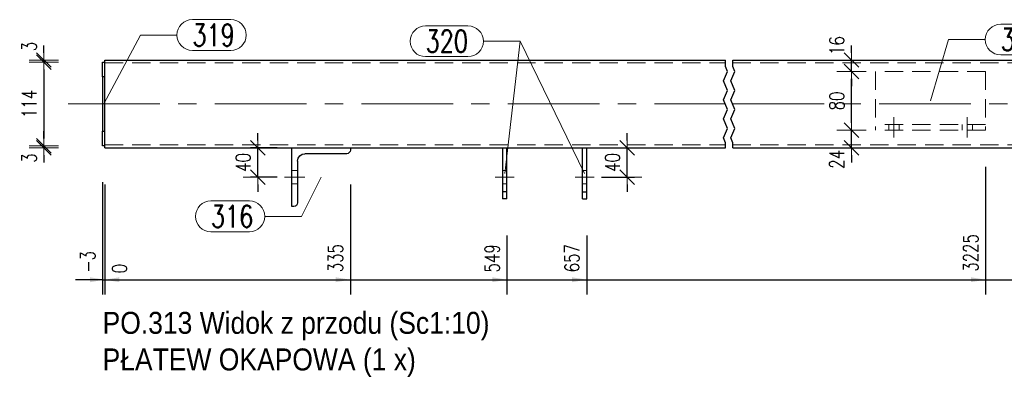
# Model space of a CAD drawing. Header units: millimetres. Extents: x -122 to 731, y 8645 to 9314.
# Tile 3 of 40: x 14 to 148, y 8752 to 8800. Entities that reach past the tile are written whole.
import ezdxf

# ---------------------------------------------------------------- set-up
doc = ezdxf.new("R2010")
doc.units = ezdxf.units.MM
doc.header["$LTSCALE"] = 10
doc.linetypes.add('HIDDEN', pattern=[0.375, 0.25, -0.125])
doc.linetypes.add('MITTE', pattern=[2, 1.25, -0.25, 0.25, -0.25])
doc.layers.get('Defpoints').update_dxf_attribs({"color": 1})
for name, color, linetype, lineweight in [('PS_DIM', 4, 'Continuous', 13), ('PS_Hidden', 2, 'HIDDEN', 9), ('PS_Mid', 5, 'MITTE', 15), ('PS_Pos', 1, 'Continuous', 15), ('PS_Shape', 161, 'Continuous', 30), ('PS_SOLID', 7, 'Continuous', 30), ('PS_TEXT', 3, 'Continuous', 18)]:
    doc.layers.add(name, color=color, linetype=linetype, lineweight=lineweight)
doc.styles.add('gil', font='txt', dxfattribs={"width": 0.9})
doc.styles.add('simplex', font='simplex.shx', dxfattribs={"width": 0.75})
doc.dimstyles.new('1_10_GŁ_DS1-LS10', dxfattribs={"dimtxt": 2, "dimasz": 2, "dimexe": 2, "dimexo": 5, "dimgap": 1, "dimtad": 1, "dimjust": 4, "dimdec": 0, "dimlfac": 10, "dimtxsty": 'simplex', "dimblk1": 'NONE', "dimsah": 1, "dimcen": 2, "dimclrd": 256, "dimclre": 256, "dimclrt": 3, "dimadec": 1, "dimazin": 0, "dimtfac": 1, "dimtdec": 0, "dimtmove": 2, "dimatfit": 3, "dimfxl": 1, "dimarcsym": 0})
doc.dimstyles.new('1_10_PRZ', dxfattribs={"dimtxt": 2, "dimasz": 1, "dimexe": 2, "dimexo": 5, "dimgap": 1, "dimtad": 1, "dimdec": 0, "dimlfac": 10, "dimtxsty": 'simplex', "dimblk": 'dimznak', "dimcen": 2, "dimse1": 1, "dimse2": 1, "dimclrt": 3, "dimadec": 1, "dimazin": 0, "dimtfac": 1, "dimtdec": 0, "dimtix": 1, "dimtmove": 2, "dimatfit": 3, "dimldrblk": 'dim-grot', "dimfxl": 1, "dimarcsym": 0})
doc.dimstyles.new('1_10_SC', dxfattribs={"dimtxt": 2, "dimasz": 1, "dimexe": 1, "dimexo": 1, "dimgap": 1, "dimtad": 1, "dimdec": 0, "dimlfac": 10, "dimtxsty": 'simplex', "dimblk": 'dimznak', "dimcen": 2, "dimclrd": 256, "dimclre": 256, "dimclrt": 3, "dimadec": 1, "dimazin": 0, "dimtfac": 1, "dimtdec": 0, "dimtix": 1, "dimtmove": 2, "dimatfit": 3, "dimldrblk": 'dim-grot', "dimfxl": 1, "dimarcsym": 0})

# ---------------------------------------------------------------- blocks, each defined once
blk = doc.blocks.new('*D240')
at = {"layer": 'Defpoints', "color": 0, "transparency": 16777216}
for p in [(25.15, 8783.2), (25.45, 8782.9), (25.45, 8764.9)]:
    blk.add_point(p, dxfattribs=at)
at = {"layer": 'PS_DIM', "lineweight": -2, "transparency": 16777216}
for p, q in [((25.15, 8778.2), (25.15, 8762.9)), ((25.45, 8777.9), (25.45, 8762.9)), ((25.15, 8764.9), (23.15, 8764.9)), ((25.15, 8764.9), (25.45, 8764.9)), ((27.45, 8764.9), (29.45, 8764.9))]:
    blk.add_line(p, q, dxfattribs=at)
at = {"layer": 'PS_DIM', "transparency": 16777216}
blk.add_solid([(27.45, 8765.23), (27.45, 8764.56), (25.45, 8764.9)], dxfattribs=at)
at = {"layer": 'PS_DIM', "color": 3, "transparency": 16777216, "insert": (23.13, 8767.34), "char_height": 2, "attachment_point": 5, "rotation": 90, "style": 'simplex'}
blk.add_mtext('-3', dxfattribs=at)
blk = doc.blocks.new('_None')
blk = doc.blocks.new('*D241')
at = {"layer": 'Defpoints', "color": 0, "transparency": 16777216}
for p in [(25.45, 8782.9), (25.45, 8782.9), (25.45, 8764.9)]:
    blk.add_point(p, dxfattribs=at)
at = {"layer": 'PS_DIM', "lineweight": -2, "transparency": 16777216}
for p, q in [((25.45, 8777.9), (25.45, 8762.9)), ((25.45, 8777.9), (25.45, 8762.9)), ((23.45, 8764.9), (21.45, 8764.9)), ((25.45, 8764.9), (27.45, 8764.9))]:
    blk.add_line(p, q, dxfattribs=at)
at = {"layer": 'PS_DIM', "transparency": 16777216}
blk.add_solid([(23.45, 8765.23), (23.45, 8764.56), (25.45, 8764.9)], dxfattribs=at)
at = {"layer": 'PS_DIM', "color": 3, "transparency": 16777216, "insert": (27.47, 8766.42), "char_height": 2, "attachment_point": 5, "rotation": 90, "style": 'simplex'}
blk.add_mtext('0', dxfattribs=at)
blk = doc.blocks.new('*D242')
at = {"layer": 'Defpoints', "color": 0, "transparency": 16777216}
for p in [(25.45, 8782.9), (58.95, 8782.9), (58.95, 8764.9)]:
    blk.add_point(p, dxfattribs=at)
at = {"layer": 'PS_DIM', "lineweight": -2, "transparency": 16777216}
for p, q in [((25.45, 8777.9), (25.45, 8762.9)), ((58.95, 8777.9), (58.95, 8762.9)), ((25.45, 8764.9), (56.95, 8764.9))]:
    blk.add_line(p, q, dxfattribs=at)
at = {"layer": 'PS_DIM', "transparency": 16777216}
blk.add_solid([(56.95, 8765.23), (56.95, 8764.56), (58.95, 8764.9)], dxfattribs=at)
at = {"layer": 'PS_DIM', "color": 3, "transparency": 16777216, "insert": (56.93, 8767.84), "char_height": 2, "attachment_point": 5, "rotation": 90, "style": 'simplex'}
blk.add_mtext('335', dxfattribs=at)
blk = doc.blocks.new('*D243')
at = {"layer": 'Defpoints', "color": 0, "transparency": 16777216}
for p in [(25.45, 8782.9), (80.3, 8775.94), (80.3, 8764.9)]:
    blk.add_point(p, dxfattribs=at)
at = {"layer": 'PS_DIM', "lineweight": -2, "transparency": 16777216}
for p, q in [((25.45, 8777.9), (25.45, 8762.9)), ((80.3, 8770.94), (80.3, 8762.9)), ((25.45, 8764.9), (78.3, 8764.9))]:
    blk.add_line(p, q, dxfattribs=at)
at = {"layer": 'PS_DIM', "transparency": 16777216}
blk.add_solid([(78.3, 8765.23), (78.3, 8764.56), (80.3, 8764.9)], dxfattribs=at)
at = {"layer": 'PS_DIM', "color": 3, "transparency": 16777216, "insert": (78.28, 8767.81), "char_height": 2, "attachment_point": 5, "rotation": 90, "style": 'simplex'}
blk.add_mtext('549', dxfattribs=at)
blk = doc.blocks.new('*D244')
at = {"layer": 'Defpoints', "color": 0, "transparency": 16777216}
for p in [(25.45, 8782.9), (91.2, 8775.94), (91.2, 8764.9)]:
    blk.add_point(p, dxfattribs=at)
at = {"layer": 'PS_DIM', "lineweight": -2, "transparency": 16777216}
for p, q in [((25.45, 8777.9), (25.45, 8762.9)), ((91.2, 8770.94), (91.2, 8762.9)), ((25.45, 8764.9), (89.2, 8764.9))]:
    blk.add_line(p, q, dxfattribs=at)
at = {"layer": 'PS_DIM', "transparency": 16777216}
blk.add_solid([(89.2, 8765.23), (89.2, 8764.56), (91.2, 8764.9)], dxfattribs=at)
at = {"layer": 'PS_DIM', "color": 3, "transparency": 16777216, "insert": (89.18, 8767.84), "char_height": 2, "attachment_point": 5, "rotation": 90, "style": 'simplex'}
blk.add_mtext('657', dxfattribs=at)
blk = doc.blocks.new('*D245')
at = {"layer": 'Defpoints', "color": 0, "transparency": 16777216}
for p in [(145.6, 8785.31), (25.45, 8782.9), (145.6, 8764.9)]:
    blk.add_point(p, dxfattribs=at)
at = {"layer": 'PS_DIM', "lineweight": -2, "transparency": 16777216}
for p, q in [((145.6, 8780.31), (145.6, 8762.9)), ((25.45, 8777.9), (25.45, 8762.9)), ((25.45, 8764.9), (143.6, 8764.9))]:
    blk.add_line(p, q, dxfattribs=at)
at = {"layer": 'PS_DIM', "transparency": 16777216}
blk.add_solid([(143.6, 8765.23), (143.6, 8764.56), (145.6, 8764.9)], dxfattribs=at)
at = {"layer": 'PS_DIM', "color": 3, "transparency": 16777216, "insert": (143.58, 8768.56), "char_height": 2, "attachment_point": 5, "rotation": 90, "style": 'simplex'}
blk.add_mtext('3225', dxfattribs=at)
blk = doc.blocks.new('*D246')
at = {"layer": 'Defpoints', "color": 0, "transparency": 16777216}
for p in [(25.45, 8782.9), (186.2, 8775.94), (186.2, 8764.9)]:
    blk.add_point(p, dxfattribs=at)
at = {"layer": 'PS_DIM', "lineweight": -2, "transparency": 16777216}
for p, q in [((25.45, 8777.9), (25.45, 8762.9)), ((186.2, 8770.94), (186.2, 8762.9)), ((25.45, 8764.9), (184.2, 8764.9))]:
    blk.add_line(p, q, dxfattribs=at)
at = {"layer": 'PS_DIM', "transparency": 16777216}
blk.add_solid([(184.2, 8765.23), (184.2, 8764.56), (186.2, 8764.9)], dxfattribs=at)
at = {"layer": 'PS_DIM', "color": 3, "transparency": 16777216, "insert": (184.18, 8768.42), "char_height": 2, "attachment_point": 5, "rotation": 90, "style": 'simplex'}
blk.add_mtext('4918', dxfattribs=at)
blk = doc.blocks.new('*D247')
at = {"layer": 'Defpoints', "color": 0, "transparency": 16777216}
for p in [(25.45, 8782.9), (197.1, 8775.94), (197.1, 8764.9)]:
    blk.add_point(p, dxfattribs=at)
at = {"layer": 'PS_DIM', "lineweight": -2, "transparency": 16777216}
for p, q in [((25.45, 8777.9), (25.45, 8762.9)), ((197.1, 8770.94), (197.1, 8762.9)), ((25.45, 8764.9), (195.1, 8764.9))]:
    blk.add_line(p, q, dxfattribs=at)
at = {"layer": 'PS_DIM', "transparency": 16777216}
blk.add_solid([(195.1, 8765.23), (195.1, 8764.56), (197.1, 8764.9)], dxfattribs=at)
at = {"layer": 'PS_DIM', "color": 3, "transparency": 16777216, "insert": (195.08, 8768.56), "char_height": 2, "attachment_point": 5, "rotation": 90, "style": 'simplex'}
blk.add_mtext('5027', dxfattribs=at)
blk = doc.blocks.new('*D248')
at = {"layer": 'Defpoints', "color": 0, "transparency": 16777216}
for p in [(25.45, 8782.9), (246.91, 8782.9), (246.91, 8764.9)]:
    blk.add_point(p, dxfattribs=at)
at = {"layer": 'PS_DIM', "lineweight": -2, "transparency": 16777216}
for p, q in [((25.45, 8777.9), (25.45, 8762.9)), ((246.91, 8777.9), (246.91, 8762.9)), ((25.45, 8764.9), (244.91, 8764.9))]:
    blk.add_line(p, q, dxfattribs=at)
at = {"layer": 'PS_DIM', "transparency": 16777216}
blk.add_solid([(244.91, 8765.23), (244.91, 8764.56), (246.91, 8764.9)], dxfattribs=at)
at = {"layer": 'PS_DIM', "color": 3, "transparency": 16777216, "insert": (244.89, 8768.56), "char_height": 2, "attachment_point": 5, "rotation": 90, "style": 'simplex'}
blk.add_mtext('6235', dxfattribs=at)
blk = doc.blocks.new('*D249')
at = {"layer": 'Defpoints', "color": 0, "transparency": 16777216}
for p in [(25.45, 8782.9), (287.61, 8782.9), (287.61, 8764.9)]:
    blk.add_point(p, dxfattribs=at)
at = {"layer": 'PS_DIM', "lineweight": -2, "transparency": 16777216}
for p, q in [((25.45, 8777.9), (25.45, 8762.9)), ((287.61, 8777.9), (287.61, 8762.9)), ((25.45, 8764.9), (285.61, 8764.9))]:
    blk.add_line(p, q, dxfattribs=at)
at = {"layer": 'PS_DIM', "transparency": 16777216}
blk.add_solid([(285.61, 8765.23), (285.61, 8764.56), (287.61, 8764.9)], dxfattribs=at)
at = {"layer": 'PS_DIM', "color": 3, "transparency": 16777216, "insert": (285.59, 8768.56), "char_height": 2, "attachment_point": 5, "rotation": 90, "style": 'simplex'}
blk.add_mtext('7640', dxfattribs=at)
blk = doc.blocks.new('*D250')
at = {"layer": 'Defpoints', "color": 0, "transparency": 16777216}
for p in [(25.45, 8782.9), (288.81, 8777.9), (288.81, 8764.9)]:
    blk.add_point(p, dxfattribs=at)
at = {"layer": 'PS_DIM', "lineweight": -2, "transparency": 16777216}
for p, q in [((25.45, 8777.9), (25.45, 8762.9)), ((288.81, 8772.9), (288.81, 8762.9)), ((25.45, 8764.9), (286.81, 8764.9))]:
    blk.add_line(p, q, dxfattribs=at)
at = {"layer": 'PS_DIM', "transparency": 16777216}
blk.add_solid([(286.81, 8765.23), (286.81, 8764.56), (288.81, 8764.9)], dxfattribs=at)
at = {"layer": 'PS_DIM', "color": 3, "transparency": 16777216, "insert": (290.83, 8768.56), "char_height": 2, "attachment_point": 5, "rotation": 90, "style": 'simplex'}
blk.add_mtext('7652', dxfattribs=at)
blk = doc.blocks.new('dimznak')
at = {"color": 0}
for points in [[(0, 2), (0, -2)], [(-2, 0), (2, 0)]]:
    blk.add_lwpolyline(points, dxfattribs=at)
at = {"color": 2}
blk.add_lwpolyline([(1, 1), (-1, -1)], dxfattribs=at)
blk = doc.blocks.new('*D251')
at = {"layer": 'Defpoints', "color": 0, "transparency": 16777216}
for p in [(46.33, 8782.9), (49.95, 8782.9), (49.95, 8778.9)]:
    blk.add_point(p, dxfattribs=at)
at = {"layer": 'PS_DIM', "lineweight": -2, "transparency": 16777216}
for p, q in [((46.33, 8783.9), (46.33, 8784.9)), ((48.95, 8782.9), (45.33, 8782.9)), ((46.33, 8778.9), (46.33, 8782.9)), ((48.95, 8778.9), (45.33, 8778.9)), ((46.33, 8777.9), (46.33, 8776.9))]:
    blk.add_line(p, q, dxfattribs=at)
for p, rotation in [((46.33, 8782.9), 270), ((46.33, 8778.9), 90)]:
    blk.add_blockref('dimznak', p, dxfattribs=dict(at, rotation=rotation))
at = {"layer": 'PS_DIM', "color": 3, "transparency": 16777216, "insert": (44.33, 8780.9), "char_height": 2, "attachment_point": 5, "rotation": 90, "style": 'simplex'}
blk.add_mtext('40', dxfattribs=at)
blk = doc.blocks.new('dim-grot')
blk.add_hatch(color=256).paths.add_polyline_path([(0, 0), (-2, 0.5), (-2, -0.5)])
blk.add_lwpolyline([(0, 0), (-2, 0.5), (-2, -0.5), (0, 0)])
blk = doc.blocks.new('*D252')
at = {"layer": 'Defpoints', "color": 0, "transparency": 16777216}
for p in [(93.52, 8782.9), (96.7, 8782.9), (92.2, 8778.9)]:
    blk.add_point(p, dxfattribs=at)
at = {"layer": 'PS_DIM', "lineweight": -2, "transparency": 16777216}
for p, q in [((96.7, 8783.9), (96.7, 8784.9)), ((94.52, 8782.9), (97.7, 8782.9)), ((96.7, 8778.9), (96.7, 8782.9)), ((93.2, 8778.9), (97.7, 8778.9)), ((96.7, 8777.9), (96.7, 8776.9))]:
    blk.add_line(p, q, dxfattribs=at)
for p, rotation in [((96.7, 8782.9), 270), ((96.7, 8778.9), 90)]:
    blk.add_blockref('dimznak', p, dxfattribs=dict(at, rotation=rotation))
at = {"layer": 'PS_DIM', "color": 3, "transparency": 16777216, "insert": (94.7, 8780.9), "char_height": 2, "attachment_point": 5, "rotation": 90, "style": 'simplex'}
blk.add_mtext('40', dxfattribs=at)
blk = doc.blocks.new('*D253')
at = {"layer": 'Defpoints', "color": 0, "transparency": 16777216}
for p in [(127.31, 8785.31), (130.6, 8785.31), (129.5, 8782.9)]:
    blk.add_point(p, dxfattribs=at)
at = {"layer": 'PS_DIM', "color": 0, "lineweight": -2, "transparency": 16777216}
for p, q in [((127.31, 8786.31), (127.31, 8787.31)), ((127.31, 8782.9), (127.31, 8785.31)), ((127.31, 8781.9), (127.31, 8780.9))]:
    blk.add_line(p, q, dxfattribs=at)
for p, rotation in [((127.31, 8785.31), 270), ((127.31, 8782.9), 90)]:
    blk.add_blockref('dimznak', p, dxfattribs=dict(at, rotation=rotation))
at = {"layer": 'PS_DIM', "color": 3, "transparency": 16777216, "insert": (125.31, 8781.33), "char_height": 2, "attachment_point": 5, "rotation": 90, "style": 'simplex'}
blk.add_mtext('24', dxfattribs=at)
blk = doc.blocks.new('*D254')
at = {"layer": 'Defpoints', "color": 0, "transparency": 16777216}
for p in [(127.31, 8793.31), (130.6, 8793.31), (130.6, 8785.31)]:
    blk.add_point(p, dxfattribs=at)
at = {"layer": 'PS_DIM', "color": 0, "lineweight": -2, "transparency": 16777216}
blk.add_line((127.31, 8786.31), (127.31, 8792.31), dxfattribs=at)
for p, rotation in [((127.31, 8793.31), 90), ((127.31, 8785.31), 270)]:
    blk.add_blockref('dimznak', p, dxfattribs=dict(at, rotation=rotation))
at = {"layer": 'PS_DIM', "color": 3, "transparency": 16777216, "insert": (125.31, 8789.31), "char_height": 2, "attachment_point": 5, "rotation": 90, "style": 'simplex'}
blk.add_mtext('80', dxfattribs=at)
blk = doc.blocks.new('*D255')
at = {"layer": 'Defpoints', "color": 0, "transparency": 16777216}
for p in [(127.31, 8794.9), (130.22, 8794.9), (130.6, 8793.31)]:
    blk.add_point(p, dxfattribs=at)
at = {"layer": 'PS_DIM', "color": 0, "lineweight": -2, "transparency": 16777216}
for p, q in [((127.31, 8795.9), (127.31, 8796.9)), ((127.31, 8793.31), (127.31, 8794.9)), ((127.31, 8792.31), (127.31, 8791.31))]:
    blk.add_line(p, q, dxfattribs=at)
for p, rotation in [((127.31, 8794.9), 270), ((127.31, 8793.31), 90)]:
    blk.add_blockref('dimznak', p, dxfattribs=dict(at, rotation=rotation))
at = {"layer": 'PS_DIM', "color": 3, "transparency": 16777216, "insert": (125.31, 8796.87), "char_height": 2, "attachment_point": 5, "rotation": 90, "style": 'simplex'}
blk.add_mtext('16', dxfattribs=at)
blk = doc.blocks.new('*D338')
at = {"layer": 'Defpoints', "color": 0, "transparency": 16777216}
for p in [(25.45, 8794.9), (17.15, 8794.6), (25.45, 8794.6)]:
    blk.add_point(p, dxfattribs=at)
at = {"layer": 'PS_DIM', "color": 0, "lineweight": -2, "transparency": 16777216}
for p, q in [((17.15, 8795.9), (17.15, 8796.9)), ((17.15, 8794.9), (17.15, 8794.6)), ((17.15, 8793.6), (17.15, 8792.6))]:
    blk.add_line(p, q, dxfattribs=at)
for p, rotation in [((17.15, 8794.9), 270), ((17.15, 8794.6), 90)]:
    blk.add_blockref('dimznak', p, dxfattribs=dict(at, rotation=rotation))
at = {"layer": 'PS_DIM', "color": 3, "transparency": 16777216, "insert": (15.15, 8796.74), "char_height": 2, "attachment_point": 5, "rotation": 90, "style": 'simplex'}
blk.add_mtext('3', dxfattribs=at)
blk = doc.blocks.new('*D339')
at = {"layer": 'Defpoints', "color": 0, "transparency": 16777216}
for p in [(25.45, 8794.6), (17.15, 8783.2), (25.15, 8783.2)]:
    blk.add_point(p, dxfattribs=at)
at = {"layer": 'PS_DIM', "color": 0, "lineweight": -2, "transparency": 16777216}
blk.add_line((17.15, 8793.6), (17.15, 8784.2), dxfattribs=at)
for p, rotation in [((17.15, 8794.6), 90), ((17.15, 8783.2), 270)]:
    blk.add_blockref('dimznak', p, dxfattribs=dict(at, rotation=rotation))
at = {"layer": 'PS_DIM', "color": 3, "transparency": 16777216, "insert": (15.15, 8788.9), "char_height": 2, "attachment_point": 5, "rotation": 90, "style": 'simplex'}
blk.add_mtext('114', dxfattribs=at)
blk = doc.blocks.new('*D340')
at = {"layer": 'Defpoints', "color": 0, "transparency": 16777216}
for p in [(17.15, 8782.9), (25.15, 8783.2), (25.45, 8782.9)]:
    blk.add_point(p, dxfattribs=at)
at = {"layer": 'PS_DIM', "color": 0, "lineweight": -2, "transparency": 16777216}
for p, q in [((17.15, 8784.2), (17.15, 8785.2)), ((17.15, 8783.2), (17.15, 8782.9)), ((17.15, 8781.9), (17.15, 8780.9))]:
    blk.add_line(p, q, dxfattribs=at)
for p, rotation in [((17.15, 8783.2), 270), ((17.15, 8782.9), 90)]:
    blk.add_blockref('dimznak', p, dxfattribs=dict(at, rotation=rotation))
at = {"layer": 'PS_DIM', "color": 3, "transparency": 16777216, "insert": (15.15, 8781.5), "char_height": 2, "attachment_point": 5, "rotation": 90, "style": 'simplex'}
blk.add_mtext('3', dxfattribs=at)
blk = doc.blocks.new('*X440')
at = {"color": 1}
for p, q in [((110.1, 8794), (110.1, 8794.9)), ((111.1, 8794), (111.1, 8794.9)), ((110.38, 8793.35), (110.1, 8794)), ((111.38, 8793.35), (111.1, 8794)), ((109.83, 8792.05), (110.38, 8793.35)), ((110.83, 8792.05), (111.38, 8793.35)), ((110.38, 8790.75), (109.83, 8792.05)), ((109.83, 8789.45), (110.38, 8790.75)), ((111.38, 8790.75), (110.83, 8792.05)), ((110.83, 8789.45), (111.38, 8790.75)), ((110.38, 8788.15), (109.83, 8789.45)), ((111.38, 8788.15), (110.83, 8789.45)), ((109.83, 8786.85), (110.38, 8788.15)), ((110.83, 8786.85), (111.38, 8788.15)), ((110.38, 8785.55), (109.83, 8786.85)), ((111.38, 8785.55), (110.83, 8786.85)), ((109.83, 8784.25), (110.38, 8785.55)), ((110.83, 8784.25), (111.38, 8785.55)), ((110.1, 8783.6), (109.83, 8784.25)), ((111.1, 8783.6), (110.83, 8784.25)), ((110.1, 8782.9), (110.1, 8783.6)), ((111.1, 8782.9), (111.1, 8783.6))]:
    blk.add_line(p, q, dxfattribs=at)
at = {"layer": 'PS_Hidden', "color": 2, "linetype": 'HIDDEN'}
for p, q in [((25.45, 8794.5), (110.1, 8794.5)), ((111.1, 8794.5), (165.1, 8794.5)), ((130.6, 8793.31), (130.6, 8785.31)), ((145.6, 8793.31), (130.6, 8793.31)), ((145.6, 8793.31), (145.6, 8785.31)), ((145.6, 8786.11), (130.6, 8786.11)), ((132.4, 8786.11), (132.4, 8785.31)), ((133.8, 8786.11), (133.8, 8785.31)), ((142.4, 8786.11), (142.4, 8785.31)), ((143.8, 8786.11), (143.8, 8785.31)), ((145.6, 8785.31), (130.6, 8785.31)), ((25.45, 8783.3), (110.1, 8783.3)), ((111.1, 8783.3), (165.1, 8783.3)), ((51.75, 8779.8), (50.95, 8779.8)), ((80.3, 8779.8), (79.7, 8779.8)), ((90.6, 8779.8), (91.2, 8779.8)), ((51.75, 8778), (50.95, 8778)), ((80.3, 8778), (79.7, 8778)), ((90.6, 8778), (91.2, 8778))]:
    blk.add_line(p, q, dxfattribs=at)
at = {"layer": 'PS_Mid', "color": 5, "linetype": 'MITTE'}
for p, q in [((20.45, 8788.9), (110.1, 8788.9)), ((111.1, 8788.9), (165.1, 8788.9)), ((133.1, 8784.31), (133.1, 8787.11)), ((143.1, 8784.31), (143.1, 8787.11)), ((49.95, 8778.9), (52.75, 8778.9)), ((49.95, 8778.9), (52.75, 8778.9)), ((78.7, 8778.9), (81.3, 8778.9)), ((92.2, 8778.9), (89.6, 8778.9))]:
    blk.add_line(p, q, dxfattribs=at)
at = {"layer": 'PS_SOLID', "color": 7, "linetype": 'Continuous'}
for p, q in [((25.45, 8782.9), (25.45, 8794.9)), ((25.45, 8794.9), (110.1, 8794.9)), ((111.1, 8794.9), (165.1, 8794.9)), ((25.15, 8792.6), (25.15, 8794.6)), ((25.15, 8794.6), (25.45, 8794.6)), ((25.15, 8792.6), (25.15, 8785.2)), ((25.45, 8792.6), (25.15, 8792.6)), ((25.15, 8783.2), (25.15, 8785.2)), ((25.15, 8785.2), (25.45, 8785.2)), ((25.45, 8783.2), (25.15, 8783.2)), ((25.45, 8782.9), (79.7, 8782.9)), ((50.95, 8774.9), (50.95, 8782.9)), ((58.95, 8782.9), (58.95, 8782.6)), ((79.7, 8782.9), (79.7, 8776.89)), ((79.7, 8782.9), (80.3, 8782.9)), ((80.3, 8776.89), (80.3, 8782.9)), ((80.3, 8782.9), (90.6, 8782.9)), ((90.6, 8776.89), (90.6, 8782.9)), ((90.6, 8782.9), (91.2, 8782.9)), ((91.2, 8776.89), (91.2, 8782.9)), ((91.2, 8782.9), (110.1, 8782.9)), ((111.1, 8782.9), (165.1, 8782.9)), ((58.45, 8782.1), (52.75, 8782.1)), ((51.75, 8781.1), (51.75, 8775.4)), ((79.7, 8776.89), (79.7, 8775.94)), ((80.3, 8776.89), (79.7, 8776.89)), ((80.3, 8775.94), (80.3, 8776.89)), ((90.6, 8776.89), (91.2, 8776.89)), ((90.6, 8775.94), (90.6, 8776.89)), ((91.2, 8775.94), (91.2, 8776.89)), ((51.25, 8774.9), (50.95, 8774.9)), ((80.3, 8775.94), (79.7, 8775.94)), ((90.6, 8775.94), (91.2, 8775.94))]:
    blk.add_line(p, q, dxfattribs=at)
at = {"layer": 'PS_SOLID', "extrusion": (0, 0, -1)}
for centre, radius, start, end in [((-52.75, 8781.1), 1, 0, 90), ((-58.45, 8782.6), 0.5, 180, 270), ((-51.25, 8775.4), 0.5, 180, 270)]:
    blk.add_arc(centre, radius, start, end, dxfattribs=at)
blk = doc.blocks.new('*X444')
at = {"color": 1}
for p, q in [((147.66, 8799.79), (153.02, 8799.79)), ((138.1, 8789.31), (140.56, 8797.69)), ((140.56, 8797.69), (145.56, 8797.69)), ((147.66, 8795.59), (153.02, 8795.59))]:
    blk.add_line(p, q, dxfattribs=at)
for centre, start, end in [((147.66, 8797.69), 90, 270), ((153.02, 8797.69), 270, 90)]:
    blk.add_arc(centre, 2.1, start, end, dxfattribs=at)
at = {"color": 2, "style": 'simplex', "width": 0.75}
blk.add_text('315', height=3, dxfattribs=at).set_placement((147.66, 8796.19))
blk = doc.blocks.new('*X445')
at = {"color": 1}
for p, q in [((54.95, 8778.9), (52.27, 8773.55)), ((39.92, 8775.65), (45.17, 8775.65)), ((47.27, 8773.55), (52.27, 8773.55)), ((39.92, 8771.45), (45.17, 8771.45))]:
    blk.add_line(p, q, dxfattribs=at)
for centre, start, end in [((39.92, 8773.55), 90, 270), ((45.17, 8773.55), 270, 90)]:
    blk.add_arc(centre, 2.1, start, end, dxfattribs=at)
at = {"color": 2, "style": 'simplex', "width": 0.75}
blk.add_text('316', height=3, dxfattribs=at).set_placement((39.92, 8772.05))
blk = doc.blocks.new('*X446')
at = {"color": 1}
for p, q in [((69.21, 8799.56), (74.99, 8799.56)), ((77.09, 8797.46), (82.09, 8797.46)), ((80, 8779.42), (82.09, 8797.46)), ((69.21, 8795.36), (74.99, 8795.36))]:
    blk.add_line(p, q, dxfattribs=at)
for centre, start, end in [((69.21, 8797.46), 90, 270), ((74.99, 8797.46), 270, 90)]:
    blk.add_arc(centre, 2.1, start, end, dxfattribs=at)
at = {"color": 2, "style": 'simplex', "width": 0.75}
blk.add_text('320', height=3, dxfattribs=at).set_placement((69.21, 8795.96))
blk = doc.blocks.new('*X447')
at = {"color": 1}
for p, q in [((69.21, 8799.56), (74.99, 8799.56)), ((77.09, 8797.46), (82.09, 8797.46)), ((90.9, 8779.42), (82.09, 8797.46)), ((69.21, 8795.36), (74.99, 8795.36))]:
    blk.add_line(p, q, dxfattribs=at)
for centre, start, end in [((69.21, 8797.46), 90, 270), ((74.99, 8797.46), 270, 90)]:
    blk.add_arc(centre, 2.1, start, end, dxfattribs=at)
at = {"color": 2, "style": 'simplex', "width": 0.75}
blk.add_text('320', height=3, dxfattribs=at).set_placement((69.21, 8795.96))
blk = doc.blocks.new('*X448')
at = {"color": 1}
for p, q in [((37.4, 8800.41), (42.65, 8800.41)), ((25.3, 8788.9), (30.3, 8798.31)), ((30.3, 8798.31), (35.3, 8798.31)), ((37.4, 8796.21), (42.65, 8796.21))]:
    blk.add_line(p, q, dxfattribs=at)
for centre, start, end in [((37.4, 8798.31), 90, 270), ((42.65, 8798.31), 270, 90)]:
    blk.add_arc(centre, 2.1, start, end, dxfattribs=at)
at = {"color": 2, "style": 'simplex', "width": 0.75}
blk.add_text('319', height=3, dxfattribs=at).set_placement((37.4, 8796.81))
blk = doc.blocks.new('*X451')
at = {"color": 3, "style": 'gil', "width": 0.9}
for s, p in [('PO.313 Widok z przodu (Sc1:10)', (25.15, 8757.51)), ('PŁATEW OKAPOWA (1 x)', (25.15, 8752.51))]:
    blk.add_text(s, height=3, dxfattribs=at).set_placement(p)

msp = doc.modelspace()

# ---------------------------------------------------------------- block references
at = {"layer": 'PS_Pos'}
for name in ['*X448', '*X446', '*X447', '*X444', '*X445']:
    msp.add_blockref(name, (0, 0), dxfattribs=at)
at = {"layer": 'PS_Shape', "color": 232}
msp.add_blockref('*X440', (0, 0), dxfattribs=at)
at = {"layer": 'PS_TEXT'}
msp.add_blockref('*X451', (0, 0), dxfattribs=at)

# ---------------------------------------------------------------- dimensions: what is measured, and where the dimension line sits
at = {"layer": 'PS_DIM'}
for base, p1, p2, picture, middle in [((17.15, 8794.6), (25.45, 8794.9), (25.45, 8794.6), '*D338', (15.15, 8796.74)), ((127.31, 8794.9), (130.6, 8793.31), (130.22, 8794.9), '*D255', (125.31, 8796.87)), ((127.31, 8785.31), (129.5, 8782.9), (130.6, 8785.31), '*D253', (125.31, 8781.33)), ((17.15, 8782.9), (25.15, 8783.2), (25.45, 8782.9), '*D340', (15.15, 8781.5))]:
    dim = msp.add_linear_dim(base=base, p1=p1, p2=p2, angle=90, dimstyle='1_10_PRZ', dxfattribs=at)
    dim.commit()
    dim.dimension.update_dxf_attribs({"geometry": picture, "text_midpoint": middle, "dimtype": 128})
for base, p1, p2, dimstyle, picture, middle in [((17.15, 8783.2), (25.45, 8794.6), (25.15, 8783.2), '1_10_PRZ', '*D339', (15.15, 8788.9)), ((127.31, 8793.31), (130.6, 8785.31), (130.6, 8793.31), '1_10_PRZ', '*D254', (125.31, 8789.31)), ((46.33, 8782.9), (49.95, 8778.9), (49.95, 8782.9), '1_10_SC', '*D251', (44.33, 8780.9)), ((96.7, 8782.9), (92.2, 8778.9), (93.52, 8782.9), '1_10_SC', '*D252', (94.7, 8780.9))]:
    dim = msp.add_linear_dim(base=base, p1=p1, p2=p2, angle=90, dimstyle=dimstyle, dxfattribs=at)
    dim.commit()
    dim.dimension.update_dxf_attribs({"geometry": picture, "text_midpoint": middle})
for base, p1, p2, text, picture, middle in [((145.6, 8764.9), (25.45, 8782.9), (145.6, 8785.31), '3225', '*D245', (143.58, 8768.56)), ((25.45, 8764.9), (25.45, 8782.9), (25.45, 8782.9), '0', '*D241', (27.47, 8766.42)), ((25.45, 8764.9), (25.15, 8783.2), (25.45, 8782.9), '-3', '*D240', (23.13, 8767.34)), ((186.2, 8764.9), (25.45, 8782.9), (186.2, 8775.94), '4918', '*D246', (184.18, 8768.42)), ((197.1, 8764.9), (25.45, 8782.9), (197.1, 8775.94), '5027', '*D247', (195.08, 8768.56)), ((246.91, 8764.9), (25.45, 8782.9), (246.91, 8782.9), '6235', '*D248', (244.89, 8768.56)), ((287.61, 8764.9), (25.45, 8782.9), (287.61, 8782.9), '7640', '*D249', (285.59, 8768.56)), ((288.81, 8764.9), (25.45, 8782.9), (288.81, 8777.9), '7652', '*D250', (290.83, 8768.56))]:
    dim = msp.add_linear_dim(base=base, p1=p1, p2=p2, text=text, dimstyle='1_10_GŁ_DS1-LS10', dxfattribs=at)
    dim.commit()
    dim.dimension.update_dxf_attribs({"geometry": picture, "text_midpoint": middle, "dimtype": 128, "text_rotation": 90})
for base, p1, p2, picture, middle in [((58.95, 8764.9), (25.45, 8782.9), (58.95, 8782.9), '*D242', (56.93, 8767.84)), ((80.30420562, 8764.89548378), (25.45420562, 8782.89548378), (80.30420562, 8775.93939801), '*D243', (78.28420562, 8767.80834093)), ((91.20420562, 8764.89548378), (25.45420562, 8782.89548378), (91.20420562, 8775.93939801), '*D244', (89.18420562, 8767.84405521))]:
    dim = msp.add_linear_dim(base=base, p1=p1, p2=p2, dimstyle='1_10_GŁ_DS1-LS10', dxfattribs=at)
    dim.commit()
    dim.dimension.update_dxf_attribs({"geometry": picture, "text_midpoint": middle, "dimtype": 128, "text_rotation": 90})

doc.saveas('drawing.dxf')
